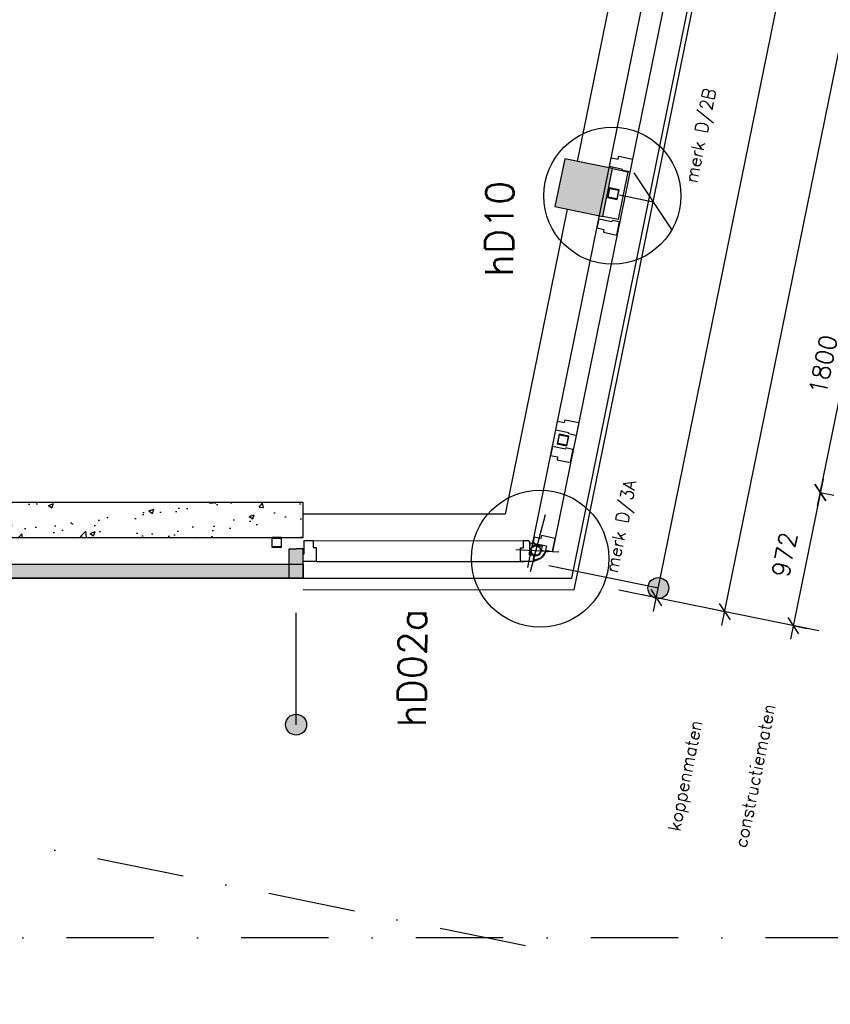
# Model space of a CAD drawing. Extents: x -84256 to 172857, y -58817 to 112048.
# Tile 17 of 90: x 21572 to 27372, y -998 to 6048. Entities that reach past the tile are written whole.
import ezdxf
from ezdxf.enums import TextEntityAlignment as Align

# ---------------------------------------------------------------- set-up
doc = ezdxf.new("R2010")
doc.units = 0
doc.header["$LTSCALE"] = 50
doc.header["$MEASUREMENT"] = 0
doc.header["$PDMODE"] = 3
doc.header["$PDSIZE"] = 0.001
doc.linetypes.add('DASHDOT', pattern=[25, 12.5, -6.25, 0, -6.25])
doc.layers.get('0').update_dxf_attribs({"linetype": 'CONTINUOUS'})
doc.layers.get('DEFPOINTS').update_dxf_attribs({"linetype": 'CONTINUOUS'})
for name, color, linetype in [('_DETAILNUMMERS', 4, 'CONTINUOUS'), ('_DETAILNUMMERSTEKST', 4, 'CONTINUOUS'), ('A--01A1_ACEER', 1, 'CONTINUOUS'), ('A--A21--_F123-', 9, 'CONTINUOUS'), ('A--A28--_F-2--', 7, 'CONTINUOUS'), ('A--L$7A-_STRAMIEN', 1, 'DASHDOT'), ('A--L21--', 3, 'CONTINUOUS'), ('A--L21--_F-2--', 7, 'CONTINUOUS'), ('A--L21A2_ISOLATIE', 1, 'CONTINUOUS'), ('A--L21A3_BUITENWAND', 3, 'CONTINUOUS'), ('A--L28--', 7, 'CONTINUOUS'), ('A--L28--_F-2--', 7, 'CONTINUOUS'), ('A--L31--', 2, 'CONTINUOUS'), ('A--L31--_F123-', 7, 'CONTINUOUS'), ('A--M$1A-_F123-', 1, 'CONTINUOUS'), ('A--T01A-18_TEKST', 1, 'CONTINUOUS'), ('kolom350x350', 1, 'CONTINUOUS'), ('TEKSTKOZIJNMERK', 2, 'CONTINUOUS'), ('X--LR---_CP', 7, 'CONTINUOUS')]:
    doc.layers.add(name, color=color, linetype=linetype)
doc.layers.add('bruto vloeroppervlak', color=3, linetype='CONTINUOUS', plot=False)
doc.styles.add('ALFA-0_25', font='ROMANS')
doc.styles.add('B-01', font='SIMPLEX.SHX', dxfattribs={"width": 0.8, "height": 4.5})
doc.styles.add('HIEMSTRA', font='romans.shx')
doc.dimstyles.new('STANDARD$0', dxfattribs={"dimscale": 50, "dimtxt": 2.5, "dimasz": 2, "dimexe": 2, "dimexo": 0, "dimgap": 2, "dimtad": 1, "dimdec": 0, "dimzin": 0, "dimdsep": 46, "dimtxsty": 'ALFA-0_25', "dimblk1": 'OBLIQUE', "dimblk2": 'OBLIQUE', "dimsah": 1, "dimcen": -3, "dimdle": 2, "dimclrd": 1, "dimclre": 1, "dimclrt": 2, "dimadec": 0, "dimazin": 0, "dimtfac": 0.666667, "dimtofl": 0, "dimtmove": 2, "dimatfit": 3, "dimldrblk": 'OBLIQUE', "dimfxl": 1, "dimtvp": 0.833333, "dimtolj": 1, "dimtzin": 0, "dimarcsym": 0})

# ---------------------------------------------------------------- blocks, each defined once
blk = doc.blocks.new('DETAILNR')
at = {"layer": '_DETAILNUMMERS'}
blk.add_circle((32.9, -23.2), 490.7, dxfattribs=at)
at = {"layer": 'X--LR---_CP'}
blk.add_point((0, 0), dxfattribs=at)
at = {"layer": '_DETAILNUMMERSTEKST', "style": 'ALFA-0_25'}
blk.add_attdef('DETAILNR', text='', height=200, rotation=90, dxfattribs=at).set_placement((-618.4, 223.8), align=Align.RIGHT)
blk = doc.blocks.new('*U891')
at = {"layer": 'A--A21--_F123-', "color": 2}
for points in [[(0, 0), (-50, -0.2), (-0.8, 210), (-50.8, 209.8)], [(-0.8, 210), (49.2, 210.2), (0, 0), (50, 0.2)]]:
    blk.add_solid(points, dxfattribs=at)
at = {"layer": 'A--L21--_F-2--', "color": 3, "linetype": 'Continuous'}
for points in [[(0, 0), (-50, -0.2), (-50.8, 209.8), (-0.8, 210)], [(0, 0), (50, 0.2), (49.2, 210.2), (-0.8, 210)]]:
    blk.add_lwpolyline(points, dxfattribs=at)
blk = doc.blocks.new('Q020607-')
at = {"layer": 'A--A28--_F-2--', "color": 3}
for points in [[(-31.4, 31.5), (-35, -34.9), (-35, 35.1)], [(-31.4, 31.5), (-35, 35.1), (35, 35.1)], [(-31.4, 31.5), (-31.4, -31.3), (-35, -34.9)], [(35, 35.1), (31.4, 31.5), (-31.4, 31.5)], [(35, 35.1), (35, -34.9), (31.4, 31.5)], [(35, -34.9), (31.4, -31.3), (31.4, 31.5)], [(35, -34.9), (-35, -34.9), (-31.4, -31.3)], [(35, -34.9), (-31.4, -31.3), (31.4, -31.3)]]:
    blk.add_solid(points, dxfattribs=at)
at = {"layer": 'A--L28--_F-2--', "color": 3, "linetype": 'Continuous'}
blk.add_lwpolyline([(-35, -34.9), (-31.4, -31.3), (-31.4, 31.5), (31.4, 31.5), (31.4, -31.3), (-31.4, -31.3), (-35, -34.9), (35, -34.9), (35, 35.1), (-35, 35.1)], close=True, dxfattribs=at)
at = {"layer": 'X--LR---_CP', "color": 4, "linetype": 'Continuous'}
for p in [(-35, 0.1), (0, 0), (35, 0.1)]:
    blk.add_point(p, dxfattribs=at)
blk = doc.blocks.new('kolom350x350')
at = {"layer": 'kolom350x350', "linetype": 'Continuous'}
blk.add_hatch(color=53, dxfattribs=at).paths.add_polyline_path([(0, 0), (350, 0), (350, 350), (0, 350)])
blk.add_lwpolyline([(0, 0), (350, 0), (350, 350), (0, 350)], close=True, dxfattribs=at)
blk = doc.blocks.new('_OBLIQUE')
at = {"color": 0, "linetype": 'ByBlock'}
blk.add_line((-0.5, -0.5), (0.5, 0.5), dxfattribs=at)
blk = doc.blocks.new('*D578')
at = {"layer": 'A--M$1A-_F123-', "color": 1, "linetype": 'Continuous', "lineweight": -2, "transparency": 16777216}
for p, q in [((27280.1, 2566.8), (27679.3, 4526.5)), ((27659.4, 4428.5), (27757.3, 4408.6)), ((27300.1, 2664.8), (27398.1, 2644.8))]:
    blk.add_line(p, q, dxfattribs=at)
at = {"layer": 'DEFPOINTS', "color": 0, "linetype": 'Continuous', "transparency": 16777216}
for p in [(27659.4, 4428.5), (27659.4, 4428.5), (27300.1, 2664.8)]:
    blk.add_point(p, dxfattribs=at)
at = {"layer": 'A--M$1A-_F123-', "color": 1, "linetype": 'Continuous', "lineweight": -2, "transparency": 16777216, "xscale": 100, "yscale": 100, "zscale": 100}
for p, rotation in [((27659.4, 4428.5), 78.486290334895), ((27300.1, 2664.8), 258.486290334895)]:
    blk.add_blockref('_OBLIQUE', p, dxfattribs=dict(at, rotation=rotation))
at = {"layer": 'A--M$1A-_F123-', "color": 2, "linetype": 'Continuous', "transparency": 16777216, "insert": (27320.5, 3579.1), "char_height": 125, "attachment_point": 5, "rotation": 78.48629, "style": 'ALFA-0_25'}
blk.add_mtext('\\A1;1800', dxfattribs=at)
blk = doc.blocks.new('*D585')
at = {"layer": 'A--M$1A-_F123-', "color": 1, "linetype": 'Continuous', "lineweight": -2, "transparency": 16777216}
for p, q in [((26596.1, 1713.7), (29695.7, 16930.2)), ((29675.7, 16832.2), (29577.7, 16852.2)), ((26616, 1811.7), (26518, 1831.7))]:
    blk.add_line(p, q, dxfattribs=at)
at = {"layer": 'DEFPOINTS', "color": 0, "linetype": 'Continuous', "transparency": 16777216}
for p in [(29675.7, 16832.2), (29675.7, 16832.2), (26616, 1811.7)]:
    blk.add_point(p, dxfattribs=at)
at = {"layer": 'A--M$1A-_F123-', "color": 1, "linetype": 'Continuous', "lineweight": -2, "transparency": 16777216, "xscale": 100, "yscale": 100, "zscale": 100}
for p, rotation in [((29675.7, 16832.2), 78.48629033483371), ((26616, 1811.7), 258.4862903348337)]:
    blk.add_blockref('_OBLIQUE', p, dxfattribs=dict(at, rotation=rotation))
at = {"layer": 'A--M$1A-_F123-', "color": 2, "linetype": 'Continuous', "transparency": 16777216, "insert": (27986.7, 9354.4), "char_height": 125, "attachment_point": 5, "rotation": 78.48629, "style": 'ALFA-0_25'}
blk.add_mtext('\\A1;15329', dxfattribs=at)
blk = doc.blocks.new('*D586')
at = {"layer": 'A--M$1A-_F123-', "color": 1, "linetype": 'Continuous', "lineweight": -2, "transparency": 16777216}
for p, q in [((27320, 2762.7), (27086, 1613.9)), ((27300.1, 2664.8), (27398.1, 2644.8)), ((27106, 1711.9), (27204, 1691.9))]:
    blk.add_line(p, q, dxfattribs=at)
at = {"layer": 'DEFPOINTS', "color": 0, "linetype": 'Continuous', "transparency": 16777216}
for p in [(27300.1, 2664.8), (27106, 1711.9), (27106, 1711.9)]:
    blk.add_point(p, dxfattribs=at)
at = {"layer": 'A--M$1A-_F123-', "color": 1, "linetype": 'Continuous', "lineweight": -2, "transparency": 16777216, "xscale": 100, "yscale": 100, "zscale": 100}
for p, rotation in [((27300.1, 2664.8), 78.48629033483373), ((27106, 1711.9), 258.4862903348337)]:
    blk.add_blockref('_OBLIQUE', p, dxfattribs=dict(at, rotation=rotation))
at = {"layer": 'A--M$1A-_F123-', "color": 2, "linetype": 'Continuous', "transparency": 16777216, "insert": (27043.8, 2220.8), "char_height": 125, "attachment_point": 5, "rotation": 78.48629, "style": 'ALFA-0_25'}
blk.add_mtext('\\A1;972', dxfattribs=at)
blk = doc.blocks.new('*D587')
at = {"layer": 'A--M$1A-_F123-', "color": 1, "linetype": 'Continuous', "lineweight": -2, "transparency": 16777216}
for p, q in [((26106.1, 1813.5), (29205.8, 17030)), ((29185.8, 16932), (29087.8, 16952)), ((26126.1, 1911.5), (26028.1, 1931.5))]:
    blk.add_line(p, q, dxfattribs=at)
at = {"layer": 'DEFPOINTS', "color": 0, "linetype": 'Continuous', "transparency": 16777216}
for p in [(29185.8, 16932), (29185.8, 16932), (26126.1, 1911.5)]:
    blk.add_point(p, dxfattribs=at)
at = {"layer": 'A--M$1A-_F123-', "color": 1, "linetype": 'Continuous', "lineweight": -2, "transparency": 16777216, "xscale": 100, "yscale": 100, "zscale": 100}
for p, rotation in [((29185.8, 16932), 78.48629033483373), ((26126.1, 1911.5), 258.4862903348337)]:
    blk.add_blockref('_OBLIQUE', p, dxfattribs=dict(at, rotation=rotation))
at = {"layer": 'A--M$1A-_F123-', "color": 2, "linetype": 'Continuous', "transparency": 16777216, "insert": (27496.7, 9454.2), "char_height": 125, "attachment_point": 5, "rotation": 78.48629, "style": 'ALFA-0_25'}
blk.add_mtext('\\A1;156k+v', dxfattribs=at)

msp = doc.modelspace()

# ---------------------------------------------------------------- hatches: boundary and pattern name
at = {"layer": 'A--L21A2_ISOLATIE', "linetype": 'Continuous', "ltscale": 10}
h = msp.add_hatch(dxfattribs=at)
h.set_pattern_fill('AR-CONC', color=256, scale=50, style=0)
h.set_pattern_definition([(50, (-1344.1, 273.75), (358.63, -31.376), [37.5, -412.5]), (355, (-1344.1, 273.75), (-69.3757, 376.096), [30, -330]), (100.4514, (-1314.22, 271.13), (289.2547, 344.72), [31.87, -350.571]), (46.1842, (-1344.1, 373.75), (533.6205, -82.7595), [56.25, -618.75]), (96.6356, (-1299.64, 366.85), (467.331, 487.059), [47.805, -525.856]), (351.1842, (-1344.1, 373.75), (467.331, 487.059), [45, -495]), (21, (-1294.1, 348.75), (298.4535, -201.3094), [37.5, -412.5]), (326, (-1294.1, 348.75), (121.6577, 362.575), [30, -330]), (71.4514, (-1269.24, 331.97), (420.1113, 161.2652), [31.87, -350.571]), (37.5, (-1344.11, 273.75), (6.0799, 166.4469), [0, -326, 0, -335, 0, -331.25]), (7.5, (-1344.1, 273.75), (131.5348, 197.2059), [0, -191, 0, -318.5, 0, -126.25]), (327.5, (-1455.61, 273.75), (266.9112, -11.27744), [0, -125, 0, -390, 0, -517.5]), (317.5, (-1505.6, 273.75), (291.593, 50.0525), [0, -162.5, 0, -259, 0, -367.5])])
h.paths.add_polyline_path([(16633.7, 2592.2), (16582.8, 2342.2), (23600.1, 2342.2), (23600.1, 2592.2)])
at = {"layer": 'A--L21A3_BUITENWAND', "linetype": 'Continuous'}
h = msp.add_hatch(color=256, dxfattribs=at)
edge = h.paths.add_edge_path()
edge.add_arc((26141.6, 1980.6), 75, 0, 360)
h = msp.add_hatch(color=256, dxfattribs=at)
edge = h.paths.add_edge_path()
edge.add_arc((23550.1, 1003.2), 75, 0, 360)
at = {"layer": 'A--L31--', "linetype": 'Continuous', "ltscale": 10}
msp.add_hatch(color=256, dxfattribs=at).paths.add_polyline_path([(23600.7, 2051.9), (16654.5, 2051.9), (16654.5, 2152.2), (23600.7, 2152.2)])

# ---------------------------------------------------------------- linework, layer by layer
at = {"layer": 'A--01A1_ACEER', "linetype": 'Continuous'}
msp.add_line((28608.5, 17043.9), (25537.6, 1968.6), dxfattribs=at)
at = {"layer": 'A--01A1_ACEER', "linetype": 'Continuous', "extrusion": (2.00201e-05, 3.55176e-05, 1)}
for p, q in [((25331, 2503.7, 0), (25225.6, 2096, 0)), ((25122.6, 2256.4, 0), (25430.6, 2240.3, -20))]:
    msp.add_line(p, q, dxfattribs=at)
at = {"layer": 'A--01A1_ACEER', "extrusion": (2.00201e-05, 3.55176e-05, 1), "elevation": 0.6}
msp.add_lwpolyline([(25220.6, 2216.2), (25225, 2303.6), (25309.7, 2281.6), (25302.2, 2252.5), (25337.6, 2243.8), (25303, 2197.3), (25248.7, 2178.2), (25250.6, 2214.7), (25220.6, 2216.2)], close=True, dxfattribs=at)
at = {"layer": 'A--A28--_F-2--', "color": 3}
for points in [[(25777.9, 4776.1), (25791.9, 4844.7), (25794.7, 4840.4)], [(25777.9, 4776.1), (25794.7, 4840.4), (25782.1, 4778.9)], [(25856.2, 4827.9), (25791.9, 4844.7), (25860.5, 4830.7)], [(25856.2, 4827.9), (25794.7, 4840.4), (25791.9, 4844.7)], [(25846.5, 4762.1), (25843.7, 4766.4), (25856.2, 4827.9)], [(25856.2, 4827.9), (25860.5, 4830.7), (25846.5, 4762.1)], [(25777.9, 4776.1), (25782.1, 4778.9), (25843.7, 4766.4)], [(25846.5, 4762.1), (25777.9, 4776.1), (25843.7, 4766.4)], [(25418.6, 3012.3), (25432.6, 3080.9), (25435.4, 3076.7)], [(25418.6, 3012.3), (25435.4, 3076.7), (25422.8, 3015.1)], [(25496.9, 3064.1), (25432.6, 3080.9), (25501.2, 3066.9)], [(25496.9, 3064.1), (25435.4, 3076.7), (25432.6, 3080.9)], [(25487.2, 2998.3), (25484.4, 3002.6), (25496.9, 3064.1)], [(25496.9, 3064.1), (25501.2, 3066.9), (25487.2, 2998.3)], [(25418.6, 3012.3), (25422.8, 3015.1), (25484.4, 3002.6)], [(25487.2, 2998.3), (25418.6, 3012.3), (25484.4, 3002.6)]]:
    msp.add_solid(points, dxfattribs=at)
at = {"layer": 'A--A28--_F-2--', "color": 3, "linetype": 'Continuous', "extrusion": (2.00201e-05, 3.55176e-05, 1)}
for points in [[(25231.2, 2250.7, 0.6), (25227.2, 2250.9, 0.6), (25234.4, 2263.6, 0.6), (25230.8, 2265.3, 0.6)], [(25234.4, 2263.6, 0.6), (25230.8, 2265.3, 0.6), (25242.4, 2274.2, 0.6), (25239.7, 2277.2, 0.6)], [(25242.4, 2274.2, 0.6), (25239.7, 2277.2, 0.6), (25253.8, 2281, 0.6), (25252.5, 2284.8, 0.6)], [(25253.8, 2281, 0.6), (25252.5, 2284.8, 0.6), (25266.9, 2283, 0.6), (25267.1, 2286.9, 0.6)], [(25266.9, 2283, 0.6), (25267.1, 2286.9, 0.6), (25279.8, 2279.7, 0.6), (25281.5, 2283.3, 0.6)], [(25279.8, 2279.7, 0.6), (25281.5, 2283.3, 0.6), (25290.5, 2271.7, 0.6), (25293.4, 2274.4, 0.6)], [(25290.5, 2271.7, 0.6), (25293.4, 2274.4, 0.6), (25297.3, 2260.3, 0.6), (25301, 2261.7, 0.6)], [(25297.3, 2260.3, 0.6), (25301, 2261.7, 0.6), (25299.2, 2247.2, 0.6), (25303.2, 2247, 0.6)], [(25233.1, 2237.6, 0.6), (25229.3, 2236.2, 0.6), (25231.2, 2250.7, 0.6), (25227.2, 2250.9, 0.6)], [(25239.9, 2226.2, 0.6), (25236.9, 2223.5, 0.6), (25233.1, 2237.6, 0.6), (25229.3, 2236.2, 0.6)], [(25250.5, 2218.2, 0.6), (25248.8, 2214.6, 0.6), (25239.9, 2226.2, 0.6), (25236.9, 2223.5, 0.6)], [(25263.4, 2214.9, 0.6), (25263.2, 2210.9, 0.6), (25250.5, 2218.2, 0.6), (25248.8, 2214.6, 0.6)], [(25276.5, 2216.9, 0.6), (25277.9, 2213.1, 0.6), (25263.4, 2214.9, 0.6), (25263.2, 2210.9, 0.6)], [(25288, 2223.7, 0.6), (25290.6, 2220.7, 0.6), (25276.5, 2216.9, 0.6), (25277.9, 2213.1, 0.6)], [(25295.9, 2234.3, 0.6), (25299.5, 2232.6, 0.6), (25288, 2223.7, 0.6), (25290.6, 2220.7, 0.6)], [(25299.2, 2247.2, 0.6), (25303.2, 2247, 0.6), (25295.9, 2234.3, 0.6), (25299.5, 2232.6, 0.6)]]:
    msp.add_solid(points, dxfattribs=at)
at = {"layer": 'A--L$7A-_STRAMIEN'}
for p, q in [((25192, -579.8), (5459.9, 3439.7)), ((27532.8, -522.8), (5094, -522.8))]:
    msp.add_line(p, q, dxfattribs=at)
at = {"layer": 'A--L21--'}
msp.add_line((26563, 9958.3), (25559.9, 5034.1), dxfattribs=at)
at = {"layer": 'A--L21--', "color": 4, "linetype": 'Continuous'}
msp.add_lwpolyline([(25924.5, 4959.8), (25854.6, 4616.9), (25744.8, 4639.2), (25814.7, 4982.2)], close=True, dxfattribs=at)
at = {"layer": 'A--L21--'}
msp.add_lwpolyline([(25490.1, 4691.1), (25045.8, 2509.9), (23600.1, 2509.9)], dxfattribs=at)
at = {"layer": 'A--L21A2_ISOLATIE', "color": 2, "linetype": 'Continuous', "ltscale": 10}
msp.add_lwpolyline([(16633.7, 2592.2), (16582.8, 2342.2), (23600.1, 2342.2), (23600.1, 2592.2)], close=True, dxfattribs=at)
at = {"layer": 'A--L21A3_BUITENWAND', "linetype": 'Continuous'}
for p, q in [((26141.6, 1980.6), (25357.7, 2140.2)), ((23550.1, 1003.2, 0), (23550.2, 1803.2, 0))]:
    msp.add_line(p, q, dxfattribs=at)
for centre in [(26141.6, 1980.6), (23550.1, 1003.2, 0)]:
    msp.add_circle(centre, 75, dxfattribs=at)
at = {"layer": 'A--L28--_F-2--', "color": 3, "linetype": 'Continuous'}
for points in [[(25791.9, 4844.7), (25794.7, 4840.4), (25856.2, 4827.9), (25843.7, 4766.4), (25782.1, 4778.9), (25794.7, 4840.4), (25791.9, 4844.7), (25777.9, 4776.1), (25846.5, 4762.1), (25860.5, 4830.7)], [(25432.6, 3080.9), (25435.4, 3076.7), (25496.9, 3064.1), (25484.4, 3002.6), (25422.8, 3015.1), (25435.4, 3076.7), (25432.6, 3080.9), (25418.6, 3012.3), (25487.2, 2998.3), (25501.2, 3066.9)]]:
    msp.add_lwpolyline(points, close=True, dxfattribs=at)
at = {"layer": 'A--L28--_F-2--', "color": 3, "linetype": 'Continuous', "extrusion": (2.00201e-05, 3.55176e-05, 1), "elevation": 0.6}
msp.add_lwpolyline([(25267.1, 2286.9, 1), (25263.2, 2210.9, 1), (25267.1, 2286.9), (25266.9, 2283, -1), (25263.4, 2214.9, -1), (25266.9, 2283)], format="xyb", close=True, dxfattribs=at)
at = {"layer": 'A--L31--', "color": 3, "extrusion": (2.00201e-05, 3.55176e-05, 1)}
for p, q in [((25337.6, 2243.8, 0), (25348.4, 2241, 0)), ((25348.2, 2240, 0), (25338.4, 2242.6, 0)), ((25348.4, 2241, 0), (25348.2, 2240, 0)), ((25248.3, 2178.2, 0), (25247.7, 2167.1, 0)), ((25247.7, 2167.1, 0), (25248.7, 2167.1, 0)), ((25248.7, 2167.1, 0), (25249.2, 2177.1, 0))]:
    msp.add_line(p, q, dxfattribs=at)
at = {"layer": 'A--L31--', "color": 2, "linetype": 'Continuous'}
for points in [[(25792, 4996), (25805, 5059.7), (25855, 5049.5), (25859.2, 5070.1), (25956.2, 5050.3), (25941.6, 4978.8), (25937.2, 4957.2), (25922.5, 4960.2), (25884.3, 4968), (25886.1, 4976.8)], [(25715.5, 4620.8), (25702.5, 4557.2), (25752.5, 4547), (25748.3, 4526.4), (25845.3, 4506.7), (25859.9, 4578.2), (25864.3, 4599.7), (25849.6, 4602.7), (25811.4, 4610.5), (25809.6, 4601.7)], [(25408.1, 3111.4), (25421.1, 3175.1), (25471.1, 3164.9), (25475.3, 3185.5), (25572.3, 3165.7), (25557.7, 3094.2), (25553.3, 3072.6), (25538.6, 3075.6), (25500.4, 3083.4), (25502.2, 3092.2)], [(25384.2, 2993.8), (25371.2, 2930.1), (25421.2, 2919.9), (25417, 2899.3), (25514, 2879.6), (25528.5, 2951.1), (25532.9, 2972.7), (25518.2, 2975.7), (25480, 2983.4), (25478.2, 2974.6)]]:
    msp.add_lwpolyline(points, close=True, dxfattribs=at)
at = {"layer": 'A--L31--', "color": 2, "linetype": 'Continuous', "extrusion": (1.08161e-05, -2.20326e-06, 1), "elevation": 0.3}
msp.add_lwpolyline([(25245.3, 2312.1), (25255.5, 2299.7), (25341.3, 2282.1), (25335.3, 2252.7), (25369.6, 2245.8), (25384.3, 2242.8), (25403.2, 2335.8), (25306.2, 2355.6), (25302.1, 2335.3), (25252.1, 2345.4)], close=True, dxfattribs=at)
at = {"layer": 'A--L31--', "color": 2, "linetype": 'Continuous', "extrusion": (0.00024806, -0.000302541, 1), "elevation": 5.2}
msp.add_lwpolyline([(23608, 2320.6), (23673, 2320.8), (23673.2, 2269.8), (23694.2, 2269.9), (23694.5, 2170.9), (23621.5, 2170.6), (23599.5, 2170.5), (23599.5, 2185.5), (23599.4, 2224.5), (23608.4, 2224.6)], close=True, dxfattribs=at)
at = {"layer": 'A--L31--', "color": 2, "linetype": 'Continuous', "extrusion": (1.0571e-18, 3.60291e-05, 1), "elevation": 0.1}
msp.add_lwpolyline([(25210.6, 2320.4), (25220.7, 2307.9), (25220.8, 2220.4), (25250.8, 2220.3), (25250.8, 2185.4), (25250.8, 2170.4), (25155.8, 2170.4), (25155.8, 2269.4), (25176.6, 2269.4), (25176.6, 2320.4)], close=True, dxfattribs=at)
at = {"layer": 'A--L31--', "linetype": 'Continuous', "ltscale": 10}
msp.add_lwpolyline([(23600.7, 2051.9), (16654.5, 2051.9), (16654.5, 2152.2), (23600.7, 2152.2)], close=True, dxfattribs=at)
at = {"layer": 'A--L31--', "color": 3, "extrusion": (2.00201e-05, 3.55176e-05, 1)}
for radius, start, end in [(98.6, 272.31065, 340.4771), (99.6, 272.25857, 340.52761)]:
    msp.add_arc((25244.7, 2276.7, 0.6), radius, start, end, dxfattribs=at)
at = {"layer": 'A--L31--_F123-', "color": 1, "linetype": 'Continuous'}
for p, q in [((25207.6, 2127.2), (27871.2, 15203.5)), ((28000.8, 15089.4), (25384.3, 2242.8)), ((25864.8, 4794), (26105.4, 4745.1)), ((23673, 2320.8, 0.1), (25182.6, 2319.6, 0.1)), ((23694.5, 2170.9, 0), (25183.2, 2169.6, 0)), ((23600.7, 1969.5, -10.6), (25537.6, 1968.6, 9.1))]:
    msp.add_line(p, q, dxfattribs=at)
at = {"layer": 'A--M$1A-_F123-', "linetype": 'Continuous'}
msp.add_line((27290.7, 1674.3), (25859.6, 1965.8), dxfattribs=at)
at = {"layer": 'bruto vloeroppervlak'}
msp.add_lwpolyline([(12232.2, 22205.5), (7541.3, -822.8), (13061.5, -822.8), (13061.5, -997.8), (14130.3, -997.8), (14130.3, -822.7), (16055.5, -822.8), (16629.4, 1994.3), (16654.5, 2051.9), (25521.6, 2051.9), (31625.1, 32015.2)], dxfattribs=at)
at = {"layer": 'kolom350x350', "linetype": 'Continuous'}
msp.add_line((26242, 4538.7), (25968.9, 4951.5), dxfattribs=at)
at = {"layer": 'X--LR---_CP', "color": 4, "linetype": 'Continuous'}
for p in [(25819.1, 4803.4), (25826.2, 4837.7), (25812.2, 4769.1), (25459.8, 3039.6), (25466.9, 3073.9), (25452.9, 3005.3)]:
    msp.add_point(p, dxfattribs=at)
at = {"layer": 'X--LR---_CP', "color": 4, "linetype": 'Continuous', "extrusion": (2.00201e-05, 3.55176e-05, 1)}
msp.add_point((25265.2, 2248.9, 0), dxfattribs=at)
at = {"layer": 'X--LR---_CP', "linetype": 'Continuous'}
for p in [(25357.7, 2140.2), (23550.2, 1803.2, 0)]:
    msp.add_point(p, dxfattribs=at)

# ---------------------------------------------------------------- block references
at = {"layer": 'A--L21--', "linetype": 'Continuous'}
msp.add_blockref('*U891', (23550.7, 2052.1, 0), dxfattribs=at)
at = {"layer": 'A--L21A2_ISOLATIE', "linetype": 'Continuous', "ltscale": 10}
ref = msp.add_blockref('DETAILNR', (25779.9, 4811.4), dxfattribs=dict(at, rotation=359.4938626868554))
ref.add_attrib('DETAILNR', 'hD10', dxfattribs={"layer": '_DETAILNUMMERSTEKST', "height": 200, "rotation": 89.49386, "style": 'ALFA-0_25'}).set_placement((25107.5, 4893.8), align=Align.RIGHT)
ref = msp.add_blockref('DETAILNR', (25263.4, 2214.9, 0), dxfattribs=dict(at, rotation=359.4938626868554))
ref.add_attrib('DETAILNR', 'hD02a', dxfattribs={"layer": '_DETAILNUMMERSTEKST', "height": 200, "rotation": 89.49386, "style": 'ALFA-0_25'}).set_placement((24484.2, 1833.8), align=Align.RIGHT)
at = {"layer": 'A--L28--'}
msp.add_blockref('Q020607-', (23410.7, 2307.2), dxfattribs=at)
at = {"layer": 'kolom350x350', "linetype": 'Continuous', "rotation": 348.486290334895}
msp.add_blockref('kolom350x350', (25402, 4709.8), dxfattribs=at)

# ---------------------------------------------------------------- texts
at = {"layer": 'A--T01A-18_TEKST', "style": 'HIEMSTRA'}
for s, p in [('constructiematen', (26772, 117.2)), ('koppenmaten', (26296.3, 235.1))]:
    msp.add_text(s, height=90, rotation=78.48629, dxfattribs=at).set_placement(p)
at = {"layer": 'TEKSTKOZIJNMERK', "style": 'B-01'}
for s, p in [('merk D/2B', (26417.9, 4873.9, -1)), ('merk D/3A', (25849.5, 2083.5, -1))]:
    msp.add_text(s, height=90, rotation=78.48629, dxfattribs=at).set_placement(p)

# ---------------------------------------------------------------- dimensions: what is measured, and where the dimension line sits
at = {"layer": 'A--M$1A-_F123-', "linetype": 'Continuous'}
dim = msp.add_aligned_dim(p1=(26126.1, 1911.5), p2=(29185.8, 16932), distance=0, text='156k+v', dimstyle='STANDARD$0', dxfattribs=at)
dim.commit()
dim.dimension.update_dxf_attribs({"geometry": '*D587', "text_midpoint": (27496.7, 9454.2)})
for p1, p2, picture, middle in [((26616, 1811.7), (29675.7, 16832.2), '*D585', (27986.7, 9354.4)), ((27300.1, 2664.8), (27106, 1711.9), '*D586', (27043.8, 2220.8))]:
    dim = msp.add_aligned_dim(p1=p1, p2=p2, distance=0, dimstyle='STANDARD$0', dxfattribs=at)
    dim.commit()
    dim.dimension.update_dxf_attribs({"geometry": picture, "text_midpoint": middle})
dim = msp.add_linear_dim(base=(27659.4, 4428.5), p1=(27300.1, 2664.8), p2=(27659.4, 4428.5), angle=78.48629, dimstyle='STANDARD$0', dxfattribs=at)
dim.commit()
dim.dimension.update_dxf_attribs({"geometry": '*D578', "text_midpoint": (27320.5, 3579.1)})

doc.saveas('drawing.dxf')
